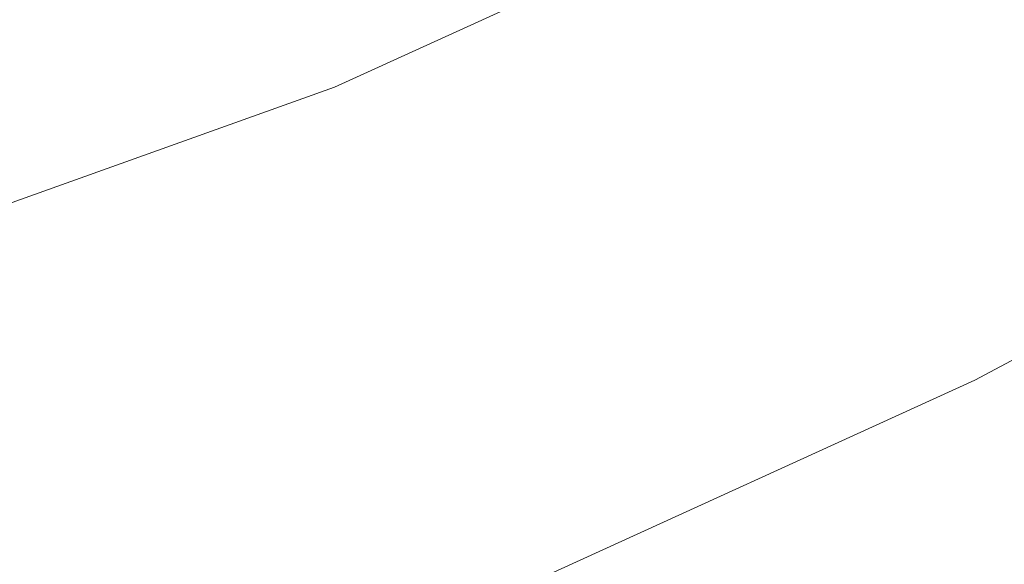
# Model space of a CAD drawing. Extents: x 1620613 to 1693141, y 557269 to 607790.
# Tile 154 of 256: x 1620816.599 to 1620817.839, y 607274.187 to 607274.873. Entities that reach past the tile are written whole.
import ezdxf

# ---------------------------------------------------------------- set-up
doc = ezdxf.new("R2010")
doc.units = 0
doc.header["$LTSCALE"] = 10
doc.header["$MEASUREMENT"] = 0
doc.linetypes.add('DGN Style 2', pattern=[7.346996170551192, 4.408197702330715, -2.938798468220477])
doc.linetypes.add('DGN Style 3', pattern=[10.28579463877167, 7.346996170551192, -2.938798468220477])
for name, color, linetype, lineweight in [('BD_X_Building', 241, 'Continuous', 0), ('DT_X_Contour_Minor', 136, 'DGN Style 3', 0), ('SV_X_Top_of_Bank', 97, 'DGN Style 2', 0)]:
    doc.layers.add(name, color=color, linetype=linetype, lineweight=lineweight)

# ---------------------------------------------------------------- blocks, each defined once
blk = doc.blocks.new('*U1004')
at = {"layer": 'DT_X_Contour_Minor', "transparency": 33554559, "flags": 128}
for points, elevation in [([(-15.21616715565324, 53.13950447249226), (-19.81874134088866, 49.86354265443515), (-20.72156229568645, 49.22141635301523), (-21.45749336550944, 48.69902108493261), (-22.02653455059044, 48.29635685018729), (-22.42868585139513, 48.01342364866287), (-23.27856947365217, 47.41857648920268), (-23.80416834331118, 46.98556298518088), (-24.74355223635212, 46.13265784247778), (-26.09672115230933, 44.85986106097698), (-27.86367509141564, 43.16717264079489), (-33.12726562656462, 38.09348133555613), (-34.87997650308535, 36.41065848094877), (-36.19041623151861, 35.16745839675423), (-37.05858481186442, 34.36388108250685), (-37.48448224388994, 33.99992653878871), (-38.03051386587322, 33.61554478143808), (-38.21858775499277, 33.48693160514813), (-38.37328570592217, 33.38937839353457), (-38.49460771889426, 33.32288514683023), (-38.5825537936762, 33.28745186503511), (-38.77257540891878, 33.23437640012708), (-38.88521126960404, 33.17604471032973), (-39.08060264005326, 33.04085623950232), (-39.3587495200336, 32.82881098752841), (-39.71965190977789, 32.53990895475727), (-40.79239896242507, 31.66702782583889), (-41.21281239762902, 31.37527341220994), (-41.66949241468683, 31.15467101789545), (-42.16243901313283, 31.00522064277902), (-42.6916521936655, 30.92692228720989), (-44.15124278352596, 30.8129960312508), (-44.65910627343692, 30.77541925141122), (-45.08800380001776, 30.74813360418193), (-45.43793536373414, 30.73113908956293), (-45.7089009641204, 30.72443570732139), (-46.78915318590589, 30.71716589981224), (-50.25550565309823, 29.22997960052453), (-51.06818505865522, 28.88110715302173), (-52.02064364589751, 28.47185536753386), (-53.11288141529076, 28.00222424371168), (-54.34489836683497, 27.47221378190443), (-57.81664914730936, 25.97834676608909), (-59.108489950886, 25.4196177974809), (-60.38019927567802, 24.86383115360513), (-61.63177712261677, 24.31098683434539), (-62.86322349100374, 23.76108483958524), (-66.12023850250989, 22.29860262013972), (-67.36429721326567, 21.74074830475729), (-68.65371208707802, 21.16404702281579), (-69.9884831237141, 20.56849877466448), (-71.36861032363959, 19.95410356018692), (-75.10942440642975, 18.29058703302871), (-76.51567851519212, 17.66446206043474), (-77.92883027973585, 17.03372453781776), (-79.34887969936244, 16.39837446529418), (-80.77582677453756, 15.75841184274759), (-84.59021584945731, 14.04569478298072), (-85.96780275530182, 13.42649090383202), (-87.23977166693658, 12.8534170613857), (-88.40612258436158, 12.32647325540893), (-89.46685550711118, 11.84565948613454), (-92.15465264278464, 10.62499615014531), (-93.16140094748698, 10.16824392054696), (-94.16579800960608, 9.713484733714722), (-95.16784382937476, 9.260718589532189), (-96.16753840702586, 8.809945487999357), (-98.83025562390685, 7.610541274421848), (-99.75191201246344, 7.19545492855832), (-100.5198432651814, 6.84974905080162), (-101.1340493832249, 6.573423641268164), (-101.5945303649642, 6.366478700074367), (-102.6175128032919, 5.907132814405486), (-103.011255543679, 5.728681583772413), (-103.425246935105, 5.537837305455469), (-103.8594869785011, 5.334599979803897), (-104.3139756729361, 5.1189696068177), (-105.5529437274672, 4.527431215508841), (-105.9805033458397, 4.32358178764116), (-106.3339561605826, 4.1556872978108), (-106.613302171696, 4.023747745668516), (-106.818541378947, 3.927763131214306), (-107.2670368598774, 3.719744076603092), (-107.4843943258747, 3.619638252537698), (-107.8000951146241, 3.475335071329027), (-108.2141392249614, 3.286834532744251), (-108.7265266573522, 3.054136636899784), (-110.2240175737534, 2.374679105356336), (-110.7152033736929, 2.152073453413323), (-111.0656425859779, 1.993849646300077), (-111.2753352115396, 1.900007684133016), (-111.3442812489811, 1.870547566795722), (-111.3404752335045, 1.87782971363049), (-111.3429190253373, 1.878463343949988), (-111.3531049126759, 1.874902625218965), (-111.371032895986, 1.867147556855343), (-111.3967029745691, 1.855198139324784), (-111.4754793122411, 1.817740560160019), (-111.5018743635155, 1.805381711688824), (-111.5219772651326, 1.796398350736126), (-111.5357880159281, 1.79079047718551), (-111.5433066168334, 1.788558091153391), (-111.5549666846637, 1.787105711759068), (-111.5624210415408, 1.784814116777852), (-111.5760390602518, 1.779028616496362), (-111.5958207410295, 1.769749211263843), (-111.6217660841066, 1.756975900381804), (-111.6991718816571, 1.718255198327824), (-111.7342200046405, 1.700687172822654), (-111.7813100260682, 1.677023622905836), (-111.8404419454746, 1.647264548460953), (-111.9116157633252, 1.611409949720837), (-112.2718580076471, 1.429865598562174), (-113.0350606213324, -0.2474059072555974), (-113.2177541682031, -0.6502334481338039), (-113.4387479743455, -1.13988542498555), (-113.6980420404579, -1.716361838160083), (-113.9956363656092, -2.379662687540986), (-114.8402882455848, -4.264230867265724), (-115.2146300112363, -4.99066763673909), (-115.7041663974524, -5.756551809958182), (-116.3088974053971, -6.561883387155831), (-117.0288230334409, -7.406662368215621), (-120.6572634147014, -11.44100822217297), (-121.7109238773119, -12.4702595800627), (-121.9242665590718, -12.67251216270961), (-122.1127258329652, -12.838162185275), (-122.2763016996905, -12.96720964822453), (-122.4149941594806, -13.0596545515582), (-122.7516628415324, -13.25737088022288), (-123.1181484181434, -13.47519358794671), (-123.9651036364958, -13.98037446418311), (-125.2925284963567, -14.77291350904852), (-127.1004229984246, -15.85281072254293), (-132.5621011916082, -19.11568085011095), (-134.3564604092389, -20.18775530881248), (-135.643279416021, -20.95682608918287), (-136.4225582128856, -21.4228931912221), (-136.6942967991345, -21.5859566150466), (-136.7422127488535, -21.61678750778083), (-136.7928334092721, -21.64935871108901), (-136.9087584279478, -21.72394915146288), (-137.0899878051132, -21.84055882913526), (-137.3365215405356, -21.99918774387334), (-138.0810173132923, -22.47822383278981), (-138.3978712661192, -22.6746115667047), (-138.790061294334, -22.90449770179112), (-139.2575873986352, -23.16788223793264), (-139.8004495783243, -23.46476517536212), (-142.5095905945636, -24.92838181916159), (-153.1870326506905, -30.13426355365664), (-155.2248335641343, -31.12493864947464), (-156.7621897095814, -31.86587176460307), (-157.7991010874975, -32.35706289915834), (-158.3355676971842, -32.59851205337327), (-159.0988856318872, -32.90938715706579), (-159.3740378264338, -33.02320973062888), (-159.6270059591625, -33.13152112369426), (-159.8577900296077, -33.23432133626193), (-160.0663900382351, -33.33161036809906), (-160.5930779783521, -33.58369954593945), (-160.8051329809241, -33.66154300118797), (-161.0462820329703, -33.70600648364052), (-161.3165251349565, -33.71708999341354), (-161.615862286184, -33.69479353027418), (-162.4528867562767, -33.59082966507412), (-162.9269289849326, -33.66899306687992), (-163.721287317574, -33.98145617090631), (-164.8359617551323, -34.52821897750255), (-166.2709522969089, -35.30928148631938), (-170.5246818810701, -37.7045144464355), (-172.1231266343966, -38.57648387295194), (-173.7281637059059, -39.39596743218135), (-175.339793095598, -40.16296512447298), (-176.9580148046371, -40.87747694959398), (-181.2820624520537, -42.71286066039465), (-182.7909117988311, -43.35069092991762), (-184.0744241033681, -43.88764395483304), (-185.1325993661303, -44.32371973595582), (-185.9654375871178, -44.65891827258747), (-187.8858901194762, -45.41827804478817), (-188.520472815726, -45.67012349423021), (-188.9838815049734, -45.85614001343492), (-189.2761161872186, -45.97632760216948), (-189.3971768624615, -46.0306862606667), (-189.4917733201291, -46.08787077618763), (-189.8211518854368, -46.28819430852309), (-190.7383402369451, -46.84627651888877), (-192.2433383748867, -47.76211740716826), (-194.3361462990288, -49.03571697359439), (-200.7007138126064, -52.90899405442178), (-202.8180694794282, -54.19743101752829), (-204.3967108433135, -55.15778409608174), (-205.4366379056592, -55.79005328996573), (-205.9378506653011, -56.09423859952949), (-206.5561322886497, -56.46795424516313), (-206.8614067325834, -56.64589492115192), (-207.3135188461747, -56.89943021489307), (-207.912468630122, -57.22856012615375), (-208.6582560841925, -57.63328465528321), (-212.4812187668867, -59.69838656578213), (-217.9525532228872, -61.78625121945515), (-218.9816974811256, -62.17902329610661), (-219.7242726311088, -62.46254038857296), (-220.1802786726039, -62.63680249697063), (-220.3497156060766, -62.70180962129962), (-220.4194552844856, -62.72948864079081), (-220.8007980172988, -62.87632058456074), (-221.8925214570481, -63.29605715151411), (-223.6946256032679, -63.98869834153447), (-226.2071104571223, -64.95424415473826), (-233.8542443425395, -67.8929058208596), (-236.4554405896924, -68.89391066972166), (-238.5236789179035, -69.69292896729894), (-240.0589593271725, -70.28996071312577), (-241.0612818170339, -70.68500590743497), (-243.0235312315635, -71.46914435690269), (-243.7578034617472, -71.7613185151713), (-244.4889330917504, -72.04973715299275), (-245.2169201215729, -72.33440027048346), (-245.9417645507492, -72.61530786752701), (-247.8704928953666, -73.35938743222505), (-248.5630352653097, -73.6199460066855), (-249.1941161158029, -73.8435620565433), (-249.7637354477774, -74.0302355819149), (-250.271893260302, -74.17996658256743), (-251.5450320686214, -74.52999255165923), (-252.0702619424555, -74.6602527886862), (-252.691097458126, -74.78851402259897), (-253.4075386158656, -74.91477625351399), (-254.2195854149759, -75.03903948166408), (-256.5125177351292, -75.36774275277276), (-256.9049860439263, -75.59858398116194), (-256.3626917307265, -76.04458021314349), (-254.8856347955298, -76.705731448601), (-252.4738152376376, -77.58203768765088), (-244.7959462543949, -80.20572766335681), (-242.204642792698, -81.01907846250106), (-240.1891341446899, -81.49136337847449), (-238.7494203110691, -81.62258241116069), (-237.8855012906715, -81.41273556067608), (-236.3494436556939, -80.39838944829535), (-235.4562545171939, -80.28305411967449), (-233.928730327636, -80.69780771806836), (-231.7668710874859, -81.64265024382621), (-228.9706767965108, -83.11758169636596), (-220.6683786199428, -87.75751747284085), (-217.8834685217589, -89.27032145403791), (-215.7554618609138, -90.32878156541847), (-214.2843586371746, -90.93289780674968), (-213.4701588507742, -91.08267017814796), (-212.174830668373, -90.87627134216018), (-211.6545913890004, -90.75436087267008), (-211.0653696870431, -90.54342859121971), (-210.4071655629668, -90.2434744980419), (-209.6799790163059, -89.85449859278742), (-207.6488383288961, -88.69853376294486), (-206.8963358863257, -88.28145190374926), (-206.1621840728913, -87.89717994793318), (-205.4463828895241, -87.54571789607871), (-204.7489323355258, -87.22706574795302), (-202.9135316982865, -86.42107322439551), (-202.161806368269, -86.10027413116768), (-201.2831808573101, -85.74237124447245), (-200.277655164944, -85.347364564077), (-199.1452292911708, -84.91525409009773), (-195.9562267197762, -83.71348776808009), (-194.8143689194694, -83.26692920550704), (-193.7805474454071, -82.82857825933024), (-192.8547622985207, -82.39843492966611), (-192.0370134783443, -81.97649921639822), (-190.0003983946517, -80.86228080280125), (-189.2093401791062, -80.45351616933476), (-188.3636268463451, -80.06288607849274), (-187.4632583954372, -79.69039053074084), (-186.5082348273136, -79.33602952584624), (-183.88863182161, -78.41524623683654), (-183.0039409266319, -78.10315325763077), (-182.3145704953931, -77.85746178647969), (-181.8205205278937, -77.67817182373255), (-181.5217910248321, -77.56528336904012), (-180.9856063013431, -77.35278283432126), (-180.6732185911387, -77.23195806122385), (-180.1381940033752, -77.02885914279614), (-179.3805325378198, -76.74348607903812), (-178.4002341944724, -76.37583887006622), (-175.4892561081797, -75.28574745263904), (-174.2415284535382, -74.81242216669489), (-172.6815790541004, -74.21001487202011), (-170.8094079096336, -73.47852556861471), (-168.6250150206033, -72.6179542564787), (-162.3836716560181, -70.15098807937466), (-160.3075015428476, -69.33094668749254), (-158.7599987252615, -68.72104714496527), (-157.7411632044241, -68.32128945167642), (-157.2509949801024, -68.131673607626), (-156.6487694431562, -67.906220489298), (-156.3778641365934, -67.78612823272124), (-156.0168173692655, -67.59494130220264), (-155.5656291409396, -67.33265969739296), (-155.0242994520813, -66.99928341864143), (-153.4605650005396, -66.01548710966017), (-152.8529017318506, -65.65113033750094), (-152.2027127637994, -65.29590725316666), (-151.5099980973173, -64.94981785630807), (-150.7747577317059, -64.61286214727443), (-148.7574158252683, -63.72649183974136), (-147.8165163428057, -63.32364140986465), (-146.5068243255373, -62.77986785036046), (-144.8283397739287, -62.09517116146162), (-142.7810626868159, -61.26955134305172), (-136.8299337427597, -58.88000098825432), (-134.7873558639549, -58.07134284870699), (-133.1229689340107, -57.4375311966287), (-131.8367729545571, -56.97856603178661), (-130.9287679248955, -56.69444735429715), (-129.0116757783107, -56.16992619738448), (-128.3709055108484, -55.98933264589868), (-127.8864138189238, -55.84094285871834), (-127.5582007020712, -55.72475683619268), (-127.3862661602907, -55.64077457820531), (-127.1361454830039, -55.45976024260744), (-127.0158877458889, -55.40442056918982), (-126.8427050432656, -55.37416230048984), (-126.6165973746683, -55.36898543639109), (-126.3375647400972, -55.38888997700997), (-125.5229110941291, -55.47541062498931), (-125.2490449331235, -55.50724031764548), (-125.0384366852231, -55.53783890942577), (-124.8910863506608, -55.56720640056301), (-124.8069939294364, -55.59534279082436), (-124.5621644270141, -55.72377337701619), (-121.6953630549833, -54.43029862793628), (-121.1401926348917, -54.18145993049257), (-120.7033105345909, -53.98929015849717), (-120.3847167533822, -53.85378931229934), (-120.1844112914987, -53.77495739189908), (-119.8079811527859, -53.64029750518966), (-119.6632141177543, -53.58463066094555), (-119.5112356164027, -53.51862504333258), (-119.3520456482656, -53.44228065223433), (-119.1856442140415, -53.35559748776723), (-118.732291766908, -53.11065735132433), (-118.5813705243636, -53.02933177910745), (-118.4686211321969, -52.96906016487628), (-118.394043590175, -52.92984250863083), (-118.3576378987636, -52.91167881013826), (-118.3114518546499, -52.8913142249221), (-118.2843343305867, -52.87942948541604), (-118.2376212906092, -52.8590487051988), (-118.1713127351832, -52.8301718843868), (-118.0854086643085, -52.79279902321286), (-117.8302037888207, -52.68181000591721), (-117.7463434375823, -52.64520010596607), (-117.6861660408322, -52.61861216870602), (-117.6496715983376, -52.60204619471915), (-117.6368601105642, -52.59550218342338), (-117.634273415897, -52.59141410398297), (-117.5621176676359, -52.55989399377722), (-117.3475904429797, -52.4683997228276), (-116.9906917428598, -52.31693129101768), (-116.4914215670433, -52.10548869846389), (-114.970205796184, -51.46167623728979), (-114.4185916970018, -51.22624495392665), (-113.9046612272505, -51.00281044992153), (-113.4284143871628, -50.79137272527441), (-112.9898511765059, -50.59193177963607), (-111.8705941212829, -50.07608496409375), (-111.4361631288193, -49.87686495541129), (-110.9723129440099, -49.66609004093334), (-110.479043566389, -49.44376022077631), (-109.9563549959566, -49.20987549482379), (-108.5232932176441, -48.57077635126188), (-107.9104807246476, -48.29830772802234), (-107.1468395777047, -47.96022621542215), (-106.2323697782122, -47.55653181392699), (-105.1670713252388, -47.08722452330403), (-102.1251705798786, -45.74825456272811), (-100.9267181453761, -45.21956756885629), (-99.6127864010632, -44.63773405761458), (-98.18337534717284, -44.00275402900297), (-96.63848498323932, -43.31462748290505), (-92.36480493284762, -41.40876133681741), (-90.7662950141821, -40.69468151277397), (-89.1760252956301, -39.98184164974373), (-87.59399577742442, -39.27024174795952), (-86.02020645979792, -38.55988180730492), (-81.83442187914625, -36.66724191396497), (-80.35566188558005, -35.99873885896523), (-79.05872034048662, -35.41270961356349), (-77.94359724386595, -34.90915417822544), (-77.01029259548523, -34.48807255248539), (-74.76390479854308, -33.47515329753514), (-73.82803864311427, -33.05414123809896), (-72.70523102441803, -32.55079450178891), (-71.39548194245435, -31.96511308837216), (-69.89879139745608, -31.29709699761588), (-65.65836132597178, -29.40594118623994), (-64.17550338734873, -28.7438384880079), (-62.90725212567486, -28.17589725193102), (-61.85360754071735, -27.70211747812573), (-61.01456963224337, -27.32249916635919), (-59.06327744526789, -26.43573228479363), (-58.40143171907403, -26.13440883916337), (-57.87936368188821, -25.89551366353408), (-57.49707333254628, -25.71904675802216), (-57.25456067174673, -25.60500812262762), (-56.79423049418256, -25.38414278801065), (-56.61580828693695, -25.29798916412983), (-56.42578929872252, -25.20517729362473), (-56.2241735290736, -25.1057071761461), (-56.01096097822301, -24.99957881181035), (-55.42693180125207, -24.70769217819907), (-55.17584401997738, -24.58463789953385), (-54.86060255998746, -24.43439003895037), (-54.48120742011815, -24.25694859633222), (-54.03765860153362, -24.05231357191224), (-52.76932351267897, -23.47036206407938), (-52.35306644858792, -23.27972813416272), (-52.05554657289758, -23.14428997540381), (-51.8767638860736, -23.0640475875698), (-51.81671838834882, -23.03900097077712), (-51.81491331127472, -23.04580435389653), (-51.80586088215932, -23.04392634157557), (-51.78005740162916, -23.03318976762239), (-51.73750286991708, -23.01359463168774), (-51.67819728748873, -22.98514093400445), (-51.49771433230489, -22.8974529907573), (-51.39857034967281, -22.84935450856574), (-51.23650061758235, -22.77082501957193), (-51.01150513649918, -22.66186452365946), (-50.72358390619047, -22.52247302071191), (-49.23312474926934, -21.80097365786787), (-49.14244847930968, -20.03365444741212), (-49.00203839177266, -19.51154287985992), (-48.6196693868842, -18.70263069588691), (-47.99534146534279, -17.6069178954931), (-47.12905462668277, -16.22440447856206), (-44.4963445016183, -12.15530121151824), (-43.46803317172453, -10.75049285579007), (-42.35763177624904, -9.587895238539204), (-41.16514031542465, -8.667508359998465), (-39.89055878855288, -7.989332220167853), (-36.38222129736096, -6.503810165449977), (-35.20540522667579, -6.00551539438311), (-34.30621013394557, -5.624772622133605), (-33.68463601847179, -5.361581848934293), (-33.34068288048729, -5.215943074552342), (-32.79363581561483, -4.984309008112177), (-32.37782533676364, -4.731976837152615), (-31.5406792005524, -4.148705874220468), (-30.2821974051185, -3.234496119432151), (-28.60237995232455, -1.989347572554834), (-23.56108586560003, 1.772300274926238), (-21.76660683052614, 3.090607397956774), (-20.1641402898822, 4.224292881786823), (-18.75368624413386, 5.173356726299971), (-17.53524469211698, 5.937798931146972), (-14.54208387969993, 7.730149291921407), (-13.53872524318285, 8.334381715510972), (-12.77351994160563, 8.802816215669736), (-12.24646797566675, 9.1354527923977), (-11.95756934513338, 9.332291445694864), (-11.50471077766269, 9.676130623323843), (-11.13367417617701, 9.918347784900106), (-10.3602082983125, 10.38711988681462), (-9.184313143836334, 11.08244692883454), (-7.605988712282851, 12.00432891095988), (-2.860551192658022, 14.76475411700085), (-1.204194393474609, 15.72995997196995), (0.2057978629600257, 16.5552586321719), (1.369425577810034, 17.24065009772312), (2.286688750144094, 17.78613436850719), (4.404237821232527, 19.05421616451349), (5.349744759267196, 19.62845602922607), (6.598103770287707, 20.40011427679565), (8.149314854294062, 21.36919090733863), (10.00337801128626, 22.5356859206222), (15.35134919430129, 25.90956379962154), (17.17177361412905, 27.06607961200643), (18.62206848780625, 28.00521863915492), (19.70223381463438, 28.72698088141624), (20.41226959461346, 29.23136633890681), (21.81219227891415, 30.28655851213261), (22.32136375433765, 30.52013040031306), (22.79893616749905, 30.42945193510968), (23.24490951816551, 30.01452311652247), (23.6592838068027, 29.27534394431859), (25.5192993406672, 25.06925698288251)], 0.2000414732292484), ([(-17.45736527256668, 52.90326992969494), (-21.39895877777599, 50.0977725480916), (-22.17212463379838, 49.54786270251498), (-22.80236784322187, 49.10048918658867), (-23.28968840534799, 48.75565200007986), (-23.63408632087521, 48.51335114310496), (-24.36191723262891, 48.00393063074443), (-24.86158497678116, 47.58533965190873), (-25.8147150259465, 46.71163209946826), (-27.22130737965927, 45.38280797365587), (-29.08136203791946, 43.59886727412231), (-34.64612420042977, 38.23486997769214), (-36.47441867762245, 36.47166088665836), (-37.78573048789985, 35.20503158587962), (-38.58005963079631, 34.43498207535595), (-38.85740610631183, 34.16151235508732), (-38.94539676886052, 34.04400650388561), (-38.93639807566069, 34.00681650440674), (-38.93534537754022, 33.99954533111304), (-38.93604386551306, 33.99367038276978), (-38.93849353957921, 33.98919165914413), (-38.94269439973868, 33.98610916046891), (-38.95623160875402, 33.97975079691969), (-38.96354734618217, 33.97610134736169), (-38.97534165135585, 33.96992177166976), (-38.99161452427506, 33.96121206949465), (-39.01236596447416, 33.94997224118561), (-39.11965601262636, 33.89161608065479), (-41.00425999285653, 32.35813691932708), (-41.41850579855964, 32.06585747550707), (-41.85355579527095, 31.84622449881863), (-42.30940998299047, 31.69923798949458), (-42.78606836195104, 31.62489794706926), (-45.05901724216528, 31.44748617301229), (-45.41155417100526, 31.3261421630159), (-45.47864930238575, 31.30298905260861), (-45.52884744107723, 31.28553429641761), (-45.56214858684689, 31.27377789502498), (-45.57855274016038, 31.26771984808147), (-45.60682844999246, 31.25629857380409), (-45.61209900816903, 31.25412344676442), (-45.61557950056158, 31.25263748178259), (-45.6172699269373, 31.25184067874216), (-45.61939097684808, 31.2506347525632), (-45.6221740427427, 31.24922665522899), (-45.63966620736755, 31.24067520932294), (-45.69890002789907, 31.21193393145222), (-45.82608510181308, 31.15654833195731), (-46.17424678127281, 31.00658998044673), (-46.74338506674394, 30.76205887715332), (-47.53349995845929, 30.42295502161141), (-49.93510847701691, 29.39258107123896), (-50.87372427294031, 28.98969278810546), (-51.88836527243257, 28.55380840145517), (-52.97903147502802, 28.08492791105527), (-54.14572288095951, 27.5830513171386), (-57.35826690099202, 26.20071892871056), (-58.58553470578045, 25.6693915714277), (-59.85793010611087, 25.11215879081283), (-61.17545310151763, 24.52902058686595), (-62.53810369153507, 23.91997695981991), (-66.2320087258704, 22.26132005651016), (-67.60640780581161, 21.64488324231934), (-68.95917626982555, 21.0395654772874), (-70.29031411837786, 20.44536676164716), (-71.5998213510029, 19.8622870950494), (-75.06299981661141, 18.3222333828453), (-76.39654123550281, 17.72836383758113), (-77.7997816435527, 17.10179548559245), (-79.27272104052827, 16.44252832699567), (-80.81535942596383, 15.7505623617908), (-85.0219937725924, 13.86172137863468), (-86.5189906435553, 13.18894839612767), (-87.85500549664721, 12.58726018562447), (-89.03003833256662, 12.05665674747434), (-90.04408915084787, 11.5971380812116), (-92.53358197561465, 10.46653466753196), (-93.46605290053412, 10.0434813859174), (-94.39634605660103, 9.622274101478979), (-95.32446144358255, 9.202912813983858), (-96.25039906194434, 8.785397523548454), (-98.7166623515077, 7.674484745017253), (-99.58089384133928, 7.285275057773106), (-100.32389084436, 6.950830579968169), (-100.9456533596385, 6.671151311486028), (-101.4461813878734, 6.446237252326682), (-102.6192768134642, 5.919486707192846), (-103.0579989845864, 5.720960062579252), (-103.4943439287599, 5.520443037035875), (-103.9283116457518, 5.317935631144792), (-104.3599021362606, 5.113437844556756), (-105.5076404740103, 4.565456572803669), (-105.9101584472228, 4.373629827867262), (-106.2569086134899, 4.209135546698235), (-106.5478909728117, 4.071973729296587), (-106.7831055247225, 3.962144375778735), (-107.3359872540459, 3.705709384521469), (-107.582444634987, 3.592054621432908), (-107.907155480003, 3.44341657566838), (-108.3101197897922, 3.25979524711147), (-108.7913375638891, 3.041190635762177), (-110.1789229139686, 2.411600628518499), (-110.6338851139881, 2.205665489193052), (-110.9580827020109, 2.060052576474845), (-111.1515156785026, 1.974761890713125), (-111.214184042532, 1.949793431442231), (-111.2069468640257, 1.96364050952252), (-111.2115937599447, 1.964845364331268), (-111.2309623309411, 1.958074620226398), (-111.2650525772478, 1.943328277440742), (-111.3138644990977, 1.920606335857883), (-111.4636585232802, 1.849380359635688), (-111.5138489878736, 1.825879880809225), (-111.5520748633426, 1.808797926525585), (-111.5783361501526, 1.798134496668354), (-111.5926328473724, 1.793889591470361), (-111.6148045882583, 1.791127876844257), (-111.6289791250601, 1.786770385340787), (-111.6548739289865, 1.775769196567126), (-111.6924890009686, 1.758124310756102), (-111.7418243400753, 1.733835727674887), (-111.8890122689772, 1.660207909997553), (-111.9556566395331, 1.62680212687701), (-112.0451988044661, 1.581805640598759), (-112.1576387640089, 1.525218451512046), (-112.2929765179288, 1.457040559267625), (-112.9779808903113, 1.111832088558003), (-114.4292185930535, -2.077517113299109), (-114.7156034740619, -2.707376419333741), (-114.9527991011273, -3.230090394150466), (-115.140805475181, -3.645659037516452), (-115.2796225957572, -3.954082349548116), (-115.5842159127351, -4.633684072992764), (-115.7192088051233, -4.895647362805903), (-115.8957424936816, -5.171835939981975), (-116.1138169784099, -5.46224980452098), (-116.373432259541, -5.766888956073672), (-117.6818987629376, -7.221730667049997), (-120.7368154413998, -10.20587712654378), (-121.3553677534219, -10.7922755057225), (-121.9017746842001, -11.27255073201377), (-122.3760362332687, -11.64670280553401), (-122.7781524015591, -11.91473172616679), (-123.7542683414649, -12.48797797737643), (-124.3046113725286, -12.81351193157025), (-125.2235535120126, -13.36017910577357), (-126.5110947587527, -14.1279794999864), (-128.1672351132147, -15.11691311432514), (-133.0750748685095, -18.04891371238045), (-134.6900997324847, -19.01396191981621), (-135.8542945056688, -19.71010609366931), (-136.5676591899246, -20.13734623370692), (-136.8301937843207, -20.29568234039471), (-136.929179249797, -20.35937324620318), (-137.0337521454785, -20.42665931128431), (-137.273231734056, -20.58074932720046), (-137.6476180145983, -20.82164329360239), (-138.1569109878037, -21.14934121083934), (-139.6949011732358, -22.1389409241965), (-140.3494626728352, -22.54464155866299), (-141.1596545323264, -23.01954367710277), (-142.125476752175, -23.56364727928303), (-143.2469293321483, -24.17695236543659), (-148.8435122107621, -27.20051289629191), (-155.6668337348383, -30.52728392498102), (-156.9690717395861, -31.16036576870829), (-157.9515050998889, -31.63385228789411), (-158.6141338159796, -31.9477434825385), (-158.9569578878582, -32.10203935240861), (-159.4447492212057, -32.30070123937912), (-159.6311749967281, -32.37850830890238), (-159.8246088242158, -32.46293310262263), (-160.0250507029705, -32.55397562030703), (-160.232500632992, -32.65163586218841), (-160.7950445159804, -32.9208868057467), (-161.0059018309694, -33.00597154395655), (-161.2165658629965, -33.05928755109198), (-161.4270366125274, -33.08083482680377), (-161.6373140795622, -33.07061337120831), (-162.1977962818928, -33.00099784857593), (-162.5945986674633, -33.09803384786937), (-163.3646441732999, -33.44135348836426), (-164.5079327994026, -34.03095676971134), (-166.0244645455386, -34.86684369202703), (-170.5662066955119, -37.42425367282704), (-172.2728793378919, -38.35526261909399), (-173.9865906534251, -39.23023197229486), (-175.7073406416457, -40.04916173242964), (-177.435129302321, -40.81205189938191), (-182.0519506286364, -42.77170622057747), (-183.6363930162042, -43.44221749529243), (-184.9271041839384, -43.98401057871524), (-185.9240841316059, -44.39708547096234), (-186.6273328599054, -44.68144217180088), (-188.1110211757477, -45.26810245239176), (-188.6012821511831, -45.46267125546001), (-188.9592988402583, -45.60638245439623), (-189.1850712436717, -45.69923604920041), (-189.2785993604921, -45.74123203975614), (-189.3516819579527, -45.78541120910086), (-189.6950575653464, -45.99428155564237), (-190.6703724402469, -46.58775821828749), (-192.2776265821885, -47.56584119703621), (-194.5168199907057, -48.92853049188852), (-201.330588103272, -53.07517703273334), (-203.5688460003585, -54.43730063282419), (-205.1732936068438, -55.41368652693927), (-206.143930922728, -56.00433471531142), (-206.4807579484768, -56.20924519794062), (-206.5338829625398, -56.24135621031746), (-206.56011325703, -56.25664552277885), (-206.5989603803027, -56.27843020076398), (-206.6504243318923, -56.30671024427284), (-206.71450511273, -56.34148565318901), (-207.042988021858, -56.51892674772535), (-216.8652858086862, -60.26712173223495), (-218.7128353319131, -60.9722375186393), (-220.04592770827, -61.48121559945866), (-220.8645629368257, -61.79405597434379), (-221.1687410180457, -61.91075864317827), (-221.2939397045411, -61.96044881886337), (-221.6560887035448, -62.10013437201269), (-222.648636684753, -62.48192339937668), (-224.2715836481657, -63.10581590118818), (-226.5249295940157, -63.97181187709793), (-233.3743840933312, -66.60393911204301), (-235.7518862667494, -67.51956538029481), (-237.7473019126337, -68.29234875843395), (-239.3606310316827, -68.92228924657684), (-240.5918736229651, -69.40938684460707), (-243.3657384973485, -70.51785658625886), (-244.3541457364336, -70.9117544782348), (-245.2389687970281, -71.2620958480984), (-246.0202076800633, -71.56888069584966), (-246.6978623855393, -71.83210902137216), (-248.3668293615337, -72.47597585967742), (-248.9959418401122, -72.7096468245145), (-249.6315540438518, -72.92775959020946), (-250.2736659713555, -73.1303141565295), (-250.922277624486, -73.31731052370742), (-252.6605749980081, -73.79522323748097), (-253.3777047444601, -73.97307582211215), (-254.2253709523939, -74.14819904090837), (-255.2035736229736, -74.32059289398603), (-256.3123127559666, -74.49025738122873), (-259.4429990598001, -74.9390568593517), (-259.9788609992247, -75.2542390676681), (-259.2384320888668, -75.86318608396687), (-257.2217123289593, -76.76589790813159), (-253.9287017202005, -77.96237454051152), (-243.4456189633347, -81.5446653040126), (-239.9443442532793, -82.67948381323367), (-237.3028321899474, -83.39722126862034), (-235.5210827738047, -83.69787767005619), (-234.599096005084, -83.58145301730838), (-233.2868148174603, -82.71487920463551), (-232.5237475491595, -82.61634619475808), (-231.218756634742, -82.97067752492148), (-229.3718420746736, -83.77787319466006), (-226.9830038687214, -85.03793320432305), (-219.8902037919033, -89.00191234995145), (-217.497983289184, -90.29225249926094), (-215.6409218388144, -91.19028858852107), (-214.3190194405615, -91.6960206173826), (-213.532276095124, -91.80944858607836), (-212.1478392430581, -91.58885108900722), (-211.5918114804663, -91.45855411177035), (-210.9620558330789, -91.23311130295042), (-210.2585722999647, -90.91252266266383), (-209.4813608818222, -90.49678819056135), (-207.310493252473, -89.26130182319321), (-206.5328441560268, -88.82721764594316), (-205.8280475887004, -88.45157989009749), (-205.1961035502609, -88.13438855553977), (-204.6370120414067, -87.87564364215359), (-203.2432380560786, -87.26358576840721), (-202.625732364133, -87.00239332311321), (-201.8185457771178, -86.67785939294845), (-200.8216782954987, -86.28998397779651), (-199.63512991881, -85.83876707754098), (-196.2180930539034, -84.55106669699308), (-194.9945850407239, -84.07257631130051), (-193.8868386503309, -83.60288043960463), (-192.8948538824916, -83.14197908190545), (-192.018630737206, -82.68987223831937), (-189.8363845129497, -81.49598000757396), (-188.9887605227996, -81.05798606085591), (-188.0825732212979, -80.63942339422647), (-187.1178226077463, -80.2402920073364), (-186.0945086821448, -79.86059190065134), (-183.2875871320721, -78.87396665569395), (-182.3396351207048, -78.53955701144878), (-181.6009702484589, -78.276297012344), (-181.0715925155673, -78.08418665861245), (-180.7515019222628, -77.96322594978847), (-180.1769765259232, -77.73553025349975), (-179.8737207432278, -77.61785036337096), (-179.3948474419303, -77.4355824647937), (-178.7403566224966, -77.1887265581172), (-177.9102482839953, -76.87728264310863), (-175.4624693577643, -75.96064819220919), (-174.3456440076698, -75.53590440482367), (-172.8310021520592, -74.94914888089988), (-170.9185437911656, -74.20038162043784), (-168.6082689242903, -73.28960262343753), (-161.9171139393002, -70.64484298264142), (-159.6972275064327, -69.7679149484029), (-158.0559344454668, -69.12070057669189), (-156.9932347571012, -68.70319986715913), (-156.5091284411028, -68.51541282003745), (-155.9896360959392, -68.32093224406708), (-155.7559475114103, -68.21733815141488), (-155.4445010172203, -68.05241630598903), (-155.0552966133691, -67.82616670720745), (-154.5883343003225, -67.5385893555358), (-153.2394242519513, -66.68994607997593), (-152.7152412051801, -66.37564430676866), (-152.1543746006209, -66.06922144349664), (-151.5568244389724, -65.77067749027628), (-150.9225907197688, -65.480012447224), (-149.182389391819, -64.71541087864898), (-148.3115284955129, -64.34412459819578), (-147.0040968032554, -63.80371693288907), (-145.2600943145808, -63.09418788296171), (-143.0795210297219, -62.21553744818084), (-136.6825645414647, -59.64697444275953), (-134.4940270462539, -58.77966739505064), (-132.726131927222, -58.10416850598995), (-131.378879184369, -57.62047777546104), (-130.4522688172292, -57.32859520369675), (-128.5421643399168, -56.8059858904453), (-127.9128130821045, -56.63172460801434), (-127.4573376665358, -56.50089774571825), (-127.1757380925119, -56.41350530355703), (-127.0680143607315, -56.36954728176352), (-126.9710139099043, -56.26575682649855), (-126.7956728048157, -56.1396739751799), (-126.7287661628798, -56.11255874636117), (-126.6031924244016, -56.08524856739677), (-126.418951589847, -56.05774343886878), (-126.176043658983, -56.03004336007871), (-125.4500663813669, -55.9559165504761), (-125.2042487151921, -55.92880988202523), (-125.0112786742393, -55.90308498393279), (-124.8711562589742, -55.87874185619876), (-124.7838814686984, -55.85578049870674), (-124.6216121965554, -55.79639257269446), (-124.5715618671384, -55.77771408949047), (-124.5431128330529, -55.76621958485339), (-124.5362650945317, -55.76190905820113), (-124.5510186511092, -55.76478251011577), (-124.6191631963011, -55.78202368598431), (-124.5718470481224, -55.75624373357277), (-124.3787901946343, -55.66597299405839), (-124.0399926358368, -55.511211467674), (-123.555454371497, -55.29195915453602), (-122.0690313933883, -54.62129860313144), (-121.5602130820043, -54.39369512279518), (-121.1485753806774, -54.21388009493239), (-120.834118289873, -54.0818535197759), (-120.6168418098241, -53.99761539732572), (-120.1670120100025, -53.83669834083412), (-119.9940170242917, -53.77017708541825), (-119.8124044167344, -53.69130111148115), (-119.622174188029, -53.60007041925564), (-119.42332633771, -53.49648500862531), (-118.8815752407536, -53.20378428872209), (-118.7012260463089, -53.10660114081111), (-118.5664917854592, -53.03457723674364), (-118.4773724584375, -52.98771257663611), (-118.4338680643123, -52.96600716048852), (-118.378676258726, -52.94167170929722), (-118.3462711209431, -52.92746957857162), (-118.2904495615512, -52.90311477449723), (-118.211211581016, -52.86860729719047), (-118.108557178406, -52.82394714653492), (-117.8035902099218, -52.69131651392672), (-117.7033780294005, -52.64756809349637), (-117.6314667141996, -52.61579580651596), (-117.5878562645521, -52.59599965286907), (-117.5725466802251, -52.58817963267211), (-117.5694556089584, -52.58329442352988), (-117.5023191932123, -52.5537070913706), (-117.3032282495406, -52.46860900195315), (-116.9721827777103, -52.32800015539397), (-116.5091827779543, -52.1318805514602), (-115.0985767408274, -51.53488059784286), (-114.5787590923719, -51.31273690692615), (-114.0772606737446, -51.09405579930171), (-113.594081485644, -50.87883727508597), (-113.1292215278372, -50.66708133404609), (-111.914020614, -50.10701560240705), (-111.4423497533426, -49.89071825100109), (-110.938737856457, -49.6618754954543), (-110.4031849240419, -49.42048733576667), (-109.8356909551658, -49.16655377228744), (-108.2797856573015, -48.47267039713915), (-107.637205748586, -48.18686541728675), (-106.8763949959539, -47.84986300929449), (-105.9973533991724, -47.46166317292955), (-105.0000809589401, -47.02226590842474), (-102.1830466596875, -45.78227663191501), (-101.0416261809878, -45.27859689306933), (-99.730140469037, -44.69754963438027), (-98.24858952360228, -44.03913485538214), (-96.59697334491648, -43.3033525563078), (-91.96590989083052, -41.23810973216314), (-90.26453862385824, -40.47824782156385), (-88.63372241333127, -39.7475942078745), (-87.07346125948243, -39.0461488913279), (-85.58375516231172, -38.37391187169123), (-81.70527897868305, -36.62022421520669), (-80.33508533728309, -36.00080075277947), (-79.13336155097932, -35.4577961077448), (-78.1001076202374, -34.99121027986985), (-77.23532354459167, -34.60104326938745), (-75.15385914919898, -33.66248966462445), (-74.2553197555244, -33.25839136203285), (-73.12079987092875, -32.75001165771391), (-71.75029949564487, -32.13735055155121), (-70.14381862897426, -31.4204080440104), (-65.54522899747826, -29.36951948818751), (-63.95151954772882, -28.65803548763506), (-62.61933342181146, -28.0617499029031), (-61.54867061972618, -27.58066273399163), (-60.73953114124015, -27.21477398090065), (-58.93052363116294, -26.39266852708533), (-58.31693849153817, -26.11331703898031), (-57.83293870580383, -25.89184166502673), (-57.47852427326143, -25.72824240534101), (-57.25369519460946, -25.62251925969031), (-56.82693145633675, -25.41775902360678), (-56.65531035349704, -25.33478436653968), (-56.46051984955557, -25.23943057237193), (-56.24255994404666, -25.13169764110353), (-56.0014306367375, -25.01158557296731), (-55.32752661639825, -24.67478120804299), (-55.05126318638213, -24.53896794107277), (-54.72790091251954, -24.38413141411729), (-54.35743979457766, -24.21027162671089), (-53.93987983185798, -24.01738857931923), (-52.76358814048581, -23.47766943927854), (-52.37750348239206, -23.30100356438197), (-52.10146827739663, -23.1757952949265), (-51.93548252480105, -23.10204463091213), (-51.87954622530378, -23.07975157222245), (-51.87711536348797, -23.08891355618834), (-51.86492463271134, -23.08638447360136), (-51.83017558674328, -23.07192573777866), (-51.77286822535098, -23.04553734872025), (-51.69300254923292, -23.00721930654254), (-51.44994965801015, -22.88913165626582), (-51.31643438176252, -22.82435836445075), (-51.09817822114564, -22.71860422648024), (-50.7951811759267, -22.5718692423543), (-50.40744324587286, -22.38415341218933), (-48.4002708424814, -21.41252423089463), (-48.36751615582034, -20.77412141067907), (-48.22934931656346, -20.45036320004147), (-47.82888652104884, -19.75268977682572), (-47.16612776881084, -18.68110114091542), (-46.24107306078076, -17.23559729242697), (-43.42453256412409, -12.8823667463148), (-42.35470139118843, -11.39228932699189), (-41.25761324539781, -10.18697997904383), (-40.13326812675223, -9.266438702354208), (-38.98166603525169, -8.63066549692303), (-35.87438449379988, -7.314961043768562), (-34.83209626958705, -6.873628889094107), (-34.0356927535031, -6.536410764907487), (-33.48517394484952, -6.303306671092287), (-33.18053984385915, -6.174316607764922), (-32.69602851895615, -5.96916181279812), (-32.28319507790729, -5.712428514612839), (-31.40807824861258, -5.096094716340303), (-30.07067803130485, -4.120160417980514), (-28.27099442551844, -2.784625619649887), (-22.85546029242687, 1.256267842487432), (-20.95785962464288, 2.654420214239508), (-19.32670822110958, 3.818207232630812), (-17.96200608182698, 4.747628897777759), (-16.86375320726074, 5.442685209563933), (-14.29034455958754, 6.983681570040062), (-13.4230960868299, 7.5066692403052), (-12.75140715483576, 7.919884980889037), (-12.2752777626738, 8.223328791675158), (-11.99470791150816, 8.417000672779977), (-11.50726769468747, 8.787096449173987), (-11.10789761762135, 9.047810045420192), (-10.27536754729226, 9.552379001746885), (-9.009677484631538, 10.30080331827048), (-7.310827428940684, 11.2930829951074), (-2.203013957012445, 14.26430261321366), (-0.4445038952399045, 15.288643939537), (1.00016618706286, 16.13325320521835), (2.130996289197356, 16.79813040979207), (2.947986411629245, 17.28327555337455), (4.70817343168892, 18.33735318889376), (5.556006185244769, 18.85372868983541), (6.779364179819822, 19.61229696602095), (8.37824741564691, 20.61305801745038), (10.35265589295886, 21.85601184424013), (16.11844548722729, 25.49347908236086), (18.05360645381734, 26.71963120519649), (19.53474715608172, 27.66998714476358), (20.56186759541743, 28.34454690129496), (21.13496777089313, 28.7433104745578), (22.05787455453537, 29.43895175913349), (22.41446905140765, 29.54562768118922), (22.79207245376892, 29.34392448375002), (23.19068476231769, 28.83384216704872), (23.61030597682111, 28.01538073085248), (25.61755909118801, 23.47634274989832)], 0.6000414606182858)]:
    blk.add_lwpolyline(points, dxfattribs=dict(at, elevation=elevation))

msp = doc.modelspace()

# ---------------------------------------------------------------- linework, layer by layer
at = {"layer": 'BD_X_Building', "extrusion": (-0.0872003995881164, -0.01757193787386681, 0.9960358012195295), "elevation": -150958.6532334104, "flags": 128}
msp.add_lwpolyline([(-275127.2193994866, 1702184.122064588), (-275127.2193994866, 1702158.994261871)], dxfattribs=at)
at = {"layer": 'SV_X_Top_of_Bank', "extrusion": (0.168901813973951, -0.4467975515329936, 0.8785465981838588), "elevation": 3356.978483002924, "flags": 128}
msp.add_lwpolyline([(1730947.770607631, -3965.265990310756), (1730946.805849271, -3964.96904812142), (1730946.663359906, -3964.804005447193), (1730941.67030618, -3965.055207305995), (1730939.350192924, -3965.361981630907), (1730937.749893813, -3967.172645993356), (1730926.574366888, -3968.532772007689), (1730874.446998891, -3968.466137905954), (1730864.586120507, -3969.339779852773), (1730855.732144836, -3969.748913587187), (1730845.815665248, -3968.420788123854), (1730844.088985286, -3969.592587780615), (1730838.536446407, -3969.077424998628), (1730833.231231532, -3969.713117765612)], dxfattribs=at)

# ---------------------------------------------------------------- block references
at = {"layer": 'DT_X_Contour_Minor', "transparency": 33554559}
msp.add_blockref('*U1004', (1621028.060791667, 607365.3311666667, 1050.599958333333), dxfattribs=at)

doc.saveas('drawing.dxf')
